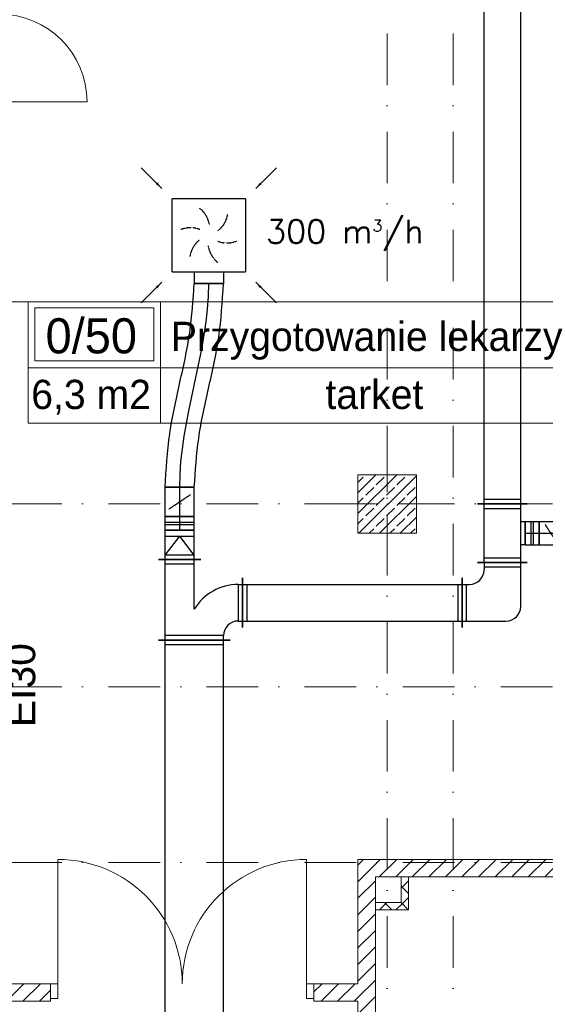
# Model space of a CAD drawing. Header units: millimetres. Extents: x -4612887 to -4536833, y -5457376 to -5415716.
# Tile 131 of 144: x -4571586 to -4567995, y -5433334 to -5426603. Entities that reach past the tile are written whole.
import ezdxf

# ---------------------------------------------------------------- set-up
doc = ezdxf.new("R2010")
doc.units = ezdxf.units.MM
doc.header["$MEASUREMENT"] = 0
doc.linetypes.add('DASHED', pattern=[0.75, 0.5, -0.25])
doc.linetypes.add('Kropki i Kreski', pattern=[670.277762, 352.777767, -176.388884, 0, -141.111112])
doc.layers.get('0').update_dxf_attribs({"color": 8, "lineweight": 18})
for name, color, linetype, lineweight in [('FLUID-W1', 7, 'Continuous', 30), ('FLUID-W1-160-ARRGR', 7, 'Continuous', 25), ('Linia', 8, 'Continuous', 18), ('Opisy', 8, 'Continuous', 18), ('Osie', 8, 'Continuous', 18), ('Slupy', 8, 'Continuous', 18), ('Strefy', 8, 'Continuous', 18), ('Ściany obudowa', 8, 'Continuous', 18), ('Ściany wewnętrzne', 7, 'Continuous', 18)]:
    doc.layers.add(name, color=color, linetype=linetype, lineweight=lineweight)
doc.layers.add('FLUID-w1-SYM', color=7, linetype='Continuous')
doc.styles.add('FDBES', font='simplex.shx')
doc.styles.add('GENERATED_STYLE_3', font='txt')
doc.styles.add('GENERATED_STYLE_4', font='txt')
doc.styles.add('GENERATED_STYLE_5', font='arial.ttf')
doc.linetypes.add('ZIGZAG', pattern='A,0.0001,-0.2,[131,ltypeshp.shx,S=0.2,R=0,X=-0.2,Y=0],-0.4,[131,ltypeshp.shx,S=0.2,R=180,X=0.2,Y=0],-0.2', length=0.8001)
doc.dimstyles.new('FDBES', dxfattribs={"dimscale": 50, "dimtxt": 4, "dimasz": 2.5, "dimexe": 0.8, "dimexo": 2, "dimgap": 1, "dimtad": 1, "dimdsep": 46, "dimtxsty": 'FDBES', "dimcen": 2.5, "dimclrd": 4, "dimclre": 5, "dimadec": 0, "dimazin": 0, "dimtfac": 1, "dimtmove": 0, "dimatfit": 3, "dimfxl": 1, "dimarcsym": 0})
pattern_1 = [(45, (-4559356.9, -5416807.61), (-56.56854, 56.56854), [])]
pattern_2 = [(45, (-4559356.9, -5416807.61), (-56.56854, 56.56854), []), (135, (-4559356.9, -5416807.61), (56.56854, 56.56854), [])]

# ---------------------------------------------------------------- blocks, each defined once
blk = doc.blocks.new('*U331')
at = {"color": 0, "linetype": 'ByBlock', "lineweight": -2}
for p, q in [((-250, -250), (-250, 250)), ((250, 250), (-250, 250)), ((250, 250), (250, -250)), ((-250, -250), (250, -250)), ((-100, -250), (-100, -330)), ((100, -250), (100, -330))]:
    blk.add_line(p, q, dxfattribs=at)
at = {"color": 32, "linetype": 'Continuous', "lineweight": -2}
blk.add_line((100, -330), (-100, -330), dxfattribs=at)
at = {"color": 7, "linetype": 'DASHED'}
for centre, start, end in [((-170.8, 45.8), 8.19859, 51.80141), ((-45.8, 170.8), 308.19859, 351.80141), ((-125, -125), 68.19859, 111.80141), ((45.8, -170.8), 128.19859, 171.80141), ((125, 125), 248.19859, 291.80141), ((170.8, -45.8), 188.19859, 231.80141)]:
    blk.add_arc(centre, 176.8, start, end, dxfattribs=at)
blk = doc.blocks.new('*U369')
at = {"color": 32, "linetype": 'Continuous', "lineweight": -2}
for p, q in [((-1420, -245), (-1420, 245)), ((1420, 245), (1420, -245))]:
    blk.add_line(p, q, dxfattribs=at)
at = {"color": 0, "linetype": 'ByBlock', "lineweight": -2}
for p, q in [((-1420, 200), (1420, 200)), ((-1420, -200), (1420, -200))]:
    blk.add_line(p, q, dxfattribs=at)
at = {"color": 7, "linetype": 'Continuous'}
for p, q in [((-1390, -200), (-1390, 200)), ((1390, 200), (1390, -200))]:
    blk.add_line(p, q, dxfattribs=at)
blk = doc.blocks.new('*U371')
at = {"color": 32, "linetype": 'Continuous', "lineweight": -2}
for p, q in [((-275, -180), (-275, 310)), ((275, 310), (275, 20)), ((150, -265), (-190, -265))]:
    blk.add_line(p, q, dxfattribs=at)
at = {"color": 0, "linetype": 'ByBlock', "lineweight": -2}
for p, q in [((-275, 265), (275, 265)), ((-64.7, 65), (275, 65)), ((-275, -135), (-245, -135)), ((-145, -235), (-145, -265)), ((105, -235), (105, -265))]:
    blk.add_line(p, q, dxfattribs=at)
at = {"color": 7, "linetype": 'Continuous'}
for p, q in [((-245, -135), (-245, 265)), ((245, 265), (245, 65)), ((105, -235), (-145, -235))]:
    blk.add_line(p, q, dxfattribs=at)
at = {"color": 0, "linetype": 'ByBlock', "lineweight": -2}
for radius, end in [(350, 58.99728), (100, 90)]:
    blk.add_arc((-245, -235), radius, 0, end, dxfattribs=at)
blk = doc.blocks.new('*U372')
at = {"color": 32, "linetype": 'Continuous', "lineweight": -2}
for p, q in [((-100, -145), (-100, 145)), ((100, 100), (100, -100))]:
    blk.add_line(p, q, dxfattribs=at)
at = {"color": 0, "linetype": 'ByBlock', "lineweight": -2}
for p, q in [((-100, 100), (-70, 100)), ((-70, 100), (60, 100)), ((60, 100), (100, 100)), ((-100, -100), (-70, -100)), ((-70, -100), (60, -100)), ((60, -100), (100, -100))]:
    blk.add_line(p, q, dxfattribs=at)
at = {"color": 7, "linetype": 'Continuous'}
for p, q in [((-70, -100), (-70, 100)), ((-70, 100), (60, 0)), ((60, 100), (60, -100)), ((-70, -100), (60, 0))]:
    blk.add_line(p, q, dxfattribs=at)
blk = doc.blocks.new('*U373')
at = {"color": 32, "linetype": 'Continuous', "lineweight": -2}
for p, q in [((-100, -100), (-100, 100)), ((100, 100), (100, -100))]:
    blk.add_line(p, q, dxfattribs=at)
at = {"color": 0, "linetype": 'ByBlock', "lineweight": -2}
for p, q in [((-100, 100), (100, 100)), ((-100, -100), (100, -100))]:
    blk.add_line(p, q, dxfattribs=at)
at = {"color": 7, "linetype": 'DASHED'}
blk.add_line((-50, 75), (50, -75), dxfattribs=at)
at = {"color": 7, "linetype": 'Continuous'}
blk.add_lwpolyline([(-4, 0, 8, 8, 1), (4, 0, 8, 8, 1)], format="xyseb", close=True, dxfattribs=at)
at = {"layer": 'FLUID-w1-SYM', "color": 7, "linetype": 'Continuous'}
blk.add_line((-100, 0), (100, 0), dxfattribs=at)
blk = doc.blocks.new('*U374')
at = {"color": 32, "linetype": 'Continuous', "lineweight": -2}
for p, q in [((-47.5, -100), (-47.5, 100)), ((47.5, 100), (47.5, -100))]:
    blk.add_line(p, q, dxfattribs=at)
at = {"color": 0, "linetype": 'ByBlock', "lineweight": -2}
for p, q in [((-47.5, 100), (47.5, 100)), ((-47.5, -100), (47.5, -100))]:
    blk.add_line(p, q, dxfattribs=at)
at = {"color": 7, "linetype": 'Continuous'}
for p, q in [((-7.5, 100), (-7.5, -100)), ((7.5, 100), (7.5, -100))]:
    blk.add_line(p, q, dxfattribs=at)
at = {"layer": 'FLUID-w1-SYM', "color": 7, "linetype": 'Continuous'}
blk.add_line((-47.5, 0), (47.5, 0), dxfattribs=at)
blk = doc.blocks.new('*U375')
at = {"color": 32, "linetype": 'Continuous', "lineweight": -2}
for p, q in [((-750, -170), (-750, 170)), ((750, 170), (750, -170))]:
    blk.add_line(p, q, dxfattribs=at)
at = {"color": 0, "linetype": 'ByBlock', "lineweight": -2}
for p, q in [((-750, 125), (750, 125)), ((-750, -125), (750, -125))]:
    blk.add_line(p, q, dxfattribs=at)
at = {"color": 7, "linetype": 'Continuous'}
for p, q in [((-720, -125), (-720, 125)), ((720, 125), (720, -125))]:
    blk.add_line(p, q, dxfattribs=at)
blk = doc.blocks.new('*U376')
at = {"color": 32, "linetype": 'Continuous', "lineweight": -2}
for p, q in [((-200, -170), (-200, 170)), ((200, 170), (200, -170)), ((80, -155), (-80, -155))]:
    blk.add_line(p, q, dxfattribs=at)
at = {"color": 0, "linetype": 'ByBlock', "lineweight": -2}
for p, q in [((-200, 125), (200, 125)), ((-200, -125), (200, -125)), ((-80, -155), (-80, -125)), ((80, -125), (80, -155))]:
    blk.add_line(p, q, dxfattribs=at)
at = {"color": 7, "linetype": 'Continuous'}
for p, q in [((-170, -125), (-170, 125)), ((170, 125), (170, -125))]:
    blk.add_line(p, q, dxfattribs=at)
blk = doc.blocks.new('*U377')
at = {"color": 32, "linetype": 'Continuous', "lineweight": -2}
for p, q in [((-80, -80), (-80, 80)), ((80, 80), (80, -80))]:
    blk.add_line(p, q, dxfattribs=at)
at = {"color": 0, "linetype": 'ByBlock', "lineweight": -2}
for p, q in [((-80, 80), (80, 80)), ((-80, -80), (80, -80))]:
    blk.add_line(p, q, dxfattribs=at)
at = {"color": 7, "linetype": 'DASHED'}
blk.add_line((-40, 60), (40, -60), dxfattribs=at)
at = {"color": 7, "linetype": 'Continuous'}
blk.add_lwpolyline([(-4, 0, 8, 8, 1), (4, 0, 8, 8, 1)], format="xyseb", close=True, dxfattribs=at)
at = {"layer": 'FLUID-w1-SYM', "color": 7, "linetype": 'Continuous'}
blk.add_line((-80, 0), (80, 0), dxfattribs=at)
blk = doc.blocks.new('*U378')
at = {"color": 32, "linetype": 'Continuous', "lineweight": -2}
for p, q in [((-47.5, -80), (-47.5, 80)), ((47.5, 80), (47.5, -80))]:
    blk.add_line(p, q, dxfattribs=at)
at = {"color": 0, "linetype": 'ByBlock', "lineweight": -2}
for p, q in [((-47.5, 80), (47.5, 80)), ((-47.5, -80), (47.5, -80))]:
    blk.add_line(p, q, dxfattribs=at)
at = {"color": 7, "linetype": 'Continuous'}
for p, q in [((-7.5, 80), (-7.5, -80)), ((7.5, 80), (7.5, -80))]:
    blk.add_line(p, q, dxfattribs=at)
at = {"layer": 'FLUID-w1-SYM', "color": 7, "linetype": 'Continuous'}
blk.add_line((-47.5, 0), (47.5, 0), dxfattribs=at)
blk = doc.blocks.new('*U379')
at = {"color": 32, "linetype": 'Continuous', "lineweight": -2}
for p, q in [((-210, -105), (-210, 235)), ((235, -210), (-105, -210))]:
    blk.add_line(p, q, dxfattribs=at)
at = {"color": 0, "linetype": 'ByBlock', "lineweight": -2}
for p, q in [((90, 190), (-210, 190)), ((190, -210), (190, 90)), ((-210, -60), (-160, -60)), ((-60, -210), (-60, -160))]:
    blk.add_line(p, q, dxfattribs=at)
at = {"color": 7, "linetype": 'Continuous'}
for p, q in [((-180, -60), (-180, 190)), ((190, -180), (-60, -180))]:
    blk.add_line(p, q, dxfattribs=at)
at = {"color": 0, "linetype": 'ByBlock', "lineweight": -2}
for centre in [(90, 90), (-160, -160)]:
    blk.add_arc(centre, 100, 0, 90, dxfattribs=at)
blk = doc.blocks.new('*U380')
at = {"color": 32, "linetype": 'Continuous', "lineweight": -2}
for p, q in [((-2100, -170), (-2100, 170)), ((2100, 170), (2100, -170))]:
    blk.add_line(p, q, dxfattribs=at)
at = {"color": 0, "linetype": 'ByBlock', "lineweight": -2}
for p, q in [((-2100, 125), (2100, 125)), ((-2100, -125), (2100, -125))]:
    blk.add_line(p, q, dxfattribs=at)
at = {"color": 7, "linetype": 'Continuous'}
for p, q in [((-2070, -125), (-2070, 125)), ((2070, 125), (2070, -125))]:
    blk.add_line(p, q, dxfattribs=at)
blk = doc.blocks.new('*U388')
at = {"color": 32, "linetype": 'Continuous', "lineweight": -2}
for p, q in [((-100, 0), (100, 0)), ((-98.7, -1391.6), (-298.7, -1391.6))]:
    blk.add_line(p, q, dxfattribs=at)
at = {"color": 32, "linetype": 'ZIGZAG', "lineweight": -2, "ltscale": 50}
for points in [[(-98.7, -1391.6), (-69, -1058.3), (-1.6, -716.8), (67.7, -365.1), (100, 0)], [(-298.7, -1391.6), (-266.4, -1026.5), (-197.1, -674.7), (-129.8, -333.3), (-100, 0)]]:
    blk.add_spline(points, degree=3, dxfattribs=at)
at = {"layer": 'FLUID-w1-SYM', "color": 7, "linetype": 'Continuous', "start_tangent": (0, 1), "end_tangent": (0, 1)}
blk.add_spline([(-198.7, -1391.6), (0, 0)], degree=3, dxfattribs=at)
blk = doc.blocks.new('Linia_12', base_point=(-4571528.8, -5428532.4))
at = {"layer": 'Linia', "linetype": 'Continuous'}
blk.add_hatch(color=256, dxfattribs=at).paths.add_polyline_path([(-4572133, -5428532.4), (-4572136.8, -5428513.3), (-4572147.7, -5428497.1), (-4572163.9, -5428486.2), (-4572183, -5428482.4), (-4572202.2, -5428486.2), (-4572218.4, -5428497.1), (-4572229.2, -5428513.3), (-4572233, -5428532.4), (-4572229.2, -5428551.5), (-4572218.4, -5428567.8), (-4572202.2, -5428578.6), (-4572183, -5428582.4), (-4572163.9, -5428578.6), (-4572147.7, -5428567.8), (-4572136.8, -5428551.5)])
blk.add_line((-4571528.8, -5428532.4), (-4572133, -5428532.4), dxfattribs=at)
blk.add_circle((-4572183, -5428532.4), 50, dxfattribs=at)

msp = doc.modelspace()

# ---------------------------------------------------------------- hatches: boundary and pattern name
at = {"layer": 'Slupy', "linetype": 'Continuous'}
h = msp.add_hatch(dxfattribs=at)
h.set_pattern_fill('BETON_ZBROJONY', color=8, style=0, pattern_type=2)
h.set_pattern_definition([(45, (-4559356.9, -5416807.61), (-70.7107, 70.7107), []), (45, (-4559392.25, -5416772.26), (-70.7107, 70.7107), [75, -25])])
h.paths.add_polyline_path([(-4569275.7, -5430114.1), (-4568875.7, -5430114.1), (-4568875.7, -5429714.1), (-4569275.7, -5429714.1)])
at = {"layer": 'Ściany obudowa', "linetype": 'Continuous'}
h = msp.add_hatch(dxfattribs=at)
h.set_pattern_fill('BLOCZKI_BETONOWE', color=8, style=0, pattern_type=2)
h.set_pattern_definition(pattern_2)
h.paths.add_polyline_path([(-4568930.7, -5432689.1), (-4568930.7, -5432464.1), (-4568980.7, -5432464.1), (-4568980.7, -5432639.1)])
h = msp.add_hatch(dxfattribs=at)
h.set_pattern_fill('BLOCZKI_BETONOWE', color=8, style=0, pattern_type=2)
h.set_pattern_definition(pattern_2)
h.paths.add_polyline_path([(-4569155.7, -5432689.1), (-4568930.7, -5432689.1), (-4568980.7, -5432639.1), (-4569155.7, -5432639.1)])
at = {"layer": 'Ściany wewnętrzne', "linetype": 'Continuous'}
h = msp.add_hatch(dxfattribs=at)
h.set_pattern_fill('BLOCZKI_CERAMICZNE', color=8, style=0, pattern_type=2)
h.set_pattern_definition(pattern_1)
h.paths.add_polyline_path([(-4569155.7, -5432464.1), (-4569275.7, -5432344.1), (-4569275.7, -5435164.1), (-4569255.7, -5435164.1), (-4569155.7, -5435164.1)])
h = msp.add_hatch(dxfattribs=at)
h.set_pattern_fill('BLOCZKI_CERAMICZNE', color=8, style=0, pattern_type=2)
h.set_pattern_definition(pattern_1)
h.paths.add_polyline_path([(-4563200.7, -5432344.1), (-4569275.7, -5432344.1), (-4569155.7, -5432464.1), (-4563200.7, -5432464.1)])
h = msp.add_hatch(dxfattribs=at)
h.set_pattern_fill('BLOCZKI_CERAMICZNE', color=8, style=0, pattern_type=2)
h.set_pattern_definition(pattern_1)
h.paths.add_polyline_path([(-4571725.7, -5433194.1), (-4571725.7, -5433314.1), (-4571375.7, -5433314.1), (-4571375.7, -5433294.1), (-4571375.7, -5433194.1)])
h = msp.add_hatch(dxfattribs=at)
h.set_pattern_fill('BLOCZKI_CERAMICZNE', color=8, style=0, pattern_type=2)
h.set_pattern_definition(pattern_1)
h.paths.add_polyline_path([(-4569575.7, -5433194.1), (-4569575.7, -5433294.1), (-4569575.7, -5433314.1), (-4569275.7, -5433314.1), (-4569275.7, -5433194.1)])

# ---------------------------------------------------------------- linework, layer by layer
at = {"layer": 'Osie', "color": 8, "linetype": 'Kropki i Kreski'}
for p, q in [((-4569075.7, -5455207), (-4569075.7, -5416506)), ((-4568625.7, -5455207), (-4568625.7, -5416506)), ((-4551857, -5429914.1), (-4607179.5, -5429914.1)), ((-4551857, -5431164.1), (-4607179.5, -5431164.1)), ((-4551857, -5432364.1), (-4607179.5, -5432364.1))]:
    msp.add_line(p, q, dxfattribs=at)
at = {"layer": 'Slupy', "color": 8, "linetype": 'Continuous'}
for p, q in [((-4569075.7, -5429834.1), (-4569075.7, -5429634.1)), ((-4569155.7, -5429914.1), (-4569355.7, -5429914.1)), ((-4568995.7, -5429914.1), (-4568795.7, -5429914.1)), ((-4569075.7, -5429994.1), (-4569075.7, -5430194.1))]:
    msp.add_line(p, q, dxfattribs=at)
at = {"layer": 'Slupy', "color": 8, "linetype": 'Continuous', "flags": 128}
msp.add_lwpolyline([(-4569275.7, -5430114.1), (-4568875.7, -5430114.1), (-4568875.7, -5429714.1), (-4569275.7, -5429714.1)], close=True, dxfattribs=at)
at = {"layer": 'Slupy', "color": 8, "linetype": 'Continuous'}
msp.add_point((-4569075.7, -5429914.1), dxfattribs=at)
at = {"layer": 'Strefy', "color": 8, "linetype": 'Continuous'}
for p, q in [((-4571528.8, -5428532.4), (-4567664.8, -5428532.4)), ((-4571528.8, -5429360.7), (-4571528.8, -5428532.4)), ((-4570623.6, -5428532.4), (-4570623.6, -5429360.7)), ((-4571483.6, -5428573.8), (-4570668.9, -5428573.8)), ((-4571483.6, -5428935.2), (-4571483.6, -5428573.8)), ((-4570668.9, -5428573.8), (-4570668.9, -5428935.2)), ((-4570668.9, -5428935.2), (-4571483.6, -5428935.2)), ((-4571528.8, -5428984.2), (-4567664.8, -5428984.2)), ((-4567664.8, -5429360.7), (-4571528.8, -5429360.7))]:
    msp.add_line(p, q, dxfattribs=at)
at = {"layer": 'Ściany obudowa', "color": 8, "linetype": 'Continuous', "flags": 128}
for points in [[(-4568930.7, -5432464.1), (-4568980.7, -5432464.1)], [(-4568980.7, -5432464.1), (-4568980.7, -5432639.1)], [(-4568930.7, -5432689.1), (-4568930.7, -5432464.1)], [(-4568980.7, -5432639.1), (-4569155.7, -5432639.1)], [(-4569155.7, -5432639.1), (-4569155.7, -5432689.1)], [(-4569155.7, -5432689.1), (-4568930.7, -5432689.1)]]:
    msp.add_lwpolyline(points, dxfattribs=at)
at = {"layer": 'Ściany wewnętrzne', "color": 8, "linetype": 'Continuous'}
for p, q in [((-4571725.7, -5427165.7), (-4571125.7, -5427165.7)), ((-4571325.7, -5433194.1), (-4571325.7, -5432344.1)), ((-4569625.7, -5433194.1), (-4569625.7, -5432344.1)), ((-4571375.7, -5433194.1), (-4571375.7, -5433294.1)), ((-4571325.7, -5433194.1), (-4571375.7, -5433194.1)), ((-4571375.7, -5433194.1), (-4571375.7, -5433294.1)), ((-4571375.7, -5433194.1), (-4571375.7, -5433294.1)), ((-4571325.7, -5433294.1), (-4571325.7, -5433194.1)), ((-4569575.7, -5433194.1), (-4569625.7, -5433194.1)), ((-4569625.7, -5433194.1), (-4569625.7, -5433294.1)), ((-4569575.7, -5433194.1), (-4569575.7, -5433294.1)), ((-4569575.7, -5433294.1), (-4569575.7, -5433194.1)), ((-4569575.7, -5433194.1), (-4569575.7, -5433294.1)), ((-4571375.7, -5433294.1), (-4571375.7, -5433314.1)), ((-4571375.7, -5433294.1), (-4571325.7, -5433294.1)), ((-4569625.7, -5433294.1), (-4569575.7, -5433294.1)), ((-4569575.7, -5433294.1), (-4569575.7, -5433314.1))]:
    msp.add_line(p, q, dxfattribs=at)
at = {"layer": 'Ściany wewnętrzne', "color": 8, "linetype": 'Continuous', "flags": 128}
for points in [[(-4569275.7, -5432344.1), (-4569275.7, -5433194.1)], [(-4563200.7, -5432344.1), (-4569275.7, -5432344.1)], [(-4569155.7, -5435164.1), (-4569155.7, -5432464.1)], [(-4569155.7, -5432464.1), (-4563200.7, -5432464.1)], [(-4571375.7, -5433194.1), (-4571725.7, -5433194.1)], [(-4569275.7, -5433194.1), (-4569575.7, -5433194.1)], [(-4571725.7, -5433314.1), (-4571375.7, -5433314.1)], [(-4569575.7, -5433314.1), (-4569275.7, -5433314.1)], [(-4569275.7, -5433314.1), (-4569275.7, -5435164.1)]]:
    msp.add_lwpolyline(points, dxfattribs=at)
at = {"layer": 'Ściany wewnętrzne', "color": 8, "linetype": 'Continuous'}
for centre, radius, start, end in [((-4571725.7, -5427165.7), 600, 0, 90), ((-4571325.7, -5433194.1), 850, 0, 90), ((-4569625.7, -5433194.1), 850, 90, 180)]:
    msp.add_arc(centre, radius, start, end, dxfattribs=at)

# ---------------------------------------------------------------- block references
at = {"layer": 'FLUID-W1', "color": 32, "linetype": 'Continuous'}
for name, p, rotation in [('*U380', (-4568288.2, -5427814.1), 90), ('*U373', (-4570493.2, -5429899.1), 90), ('*U376', (-4568288.2, -5430114.1), 90), ('*U374', (-4570493.2, -5430046.6), 90), ('*U372', (-4570493.2, -5430194.1), 90), ('*U371', (-4570328.2, -5430569.1), 90), ('*U379', (-4568353.2, -5430524.1), 270), ('*U369', (-4570393.2, -5432264.1), 90)]:
    msp.add_blockref(name, p, dxfattribs=dict(at, rotation=rotation))
for name, p in [('*U331', (-4570294.4, -5428077.5)), ('*U388', (-4570294.4, -5428407.5)), ('*U378', (-4568085.7, -5430114.1)), ('*U377', (-4567958.2, -5430114.1)), ('*U375', (-4569313.2, -5430589.1))]:
    msp.add_blockref(name, p, dxfattribs=at)
at = {"layer": 'Linia', "color": 8, "linetype": 'Continuous'}
msp.add_blockref('Linia_12', (-4571528.8, -5428532.4), dxfattribs=at)

# ---------------------------------------------------------------- texts
at = {"layer": 'FLUID-W1-160-ARRGR', "color": 60, "insert": (-4569365.4, -5428077.5), "char_height": 160, "attachment_point": 5, "style": 'FDBES'}
msp.add_mtext('300 m{\\A2;\\H0.5x;3}/h\\P', dxfattribs=at)
at = {"layer": 'Opisy', "color": 8, "linetype": 'Continuous', "insert": (-4571680, -5431440), "char_height": 200, "attachment_point": 1, "rotation": 90, "style": 'GENERATED_STYLE_5'}
msp.add_mtext('{EI30}', dxfattribs=at)
at = {"layer": 'Strefy', "color": 8, "linetype": 'Continuous', "attachment_point": 4}
for s, insert, char_height, style in [('{0/50}', (-4571409.4, -5428766.1), 240, 'GENERATED_STYLE_4'), ('{Przygotowanie lekarzy}', (-4570553.2, -5428798.6), 200, 'GENERATED_STYLE_3'), ('{6,3 m2}', (-4571507.3, -5429183.7), 200, 'GENERATED_STYLE_3'), ('{tarket}', (-4569497.2, -5429166), 200, 'GENERATED_STYLE_3')]:
    msp.add_mtext(s, dxfattribs=dict(at, insert=insert, char_height=char_height, style=style))

# ---------------------------------------------------------------- leaders
at = {"layer": 'FLUID-W1-160-ARRGR'}
for points in [[(-4570615.2, -5427756.8), (-4570756.6, -5427615.4)], [(-4569973.7, -5427756.8), (-4569832.3, -5427615.4)], [(-4570615.2, -5428398.2), (-4570756.6, -5428539.6)], [(-4569973.7, -5428398.2), (-4569832.3, -5428539.6)]]:
    msp.add_leader(points, dimstyle='FDBES', override={"dimscale": 20, "dimclrd": 7}, dxfattribs=at)

doc.saveas('drawing.dxf')
